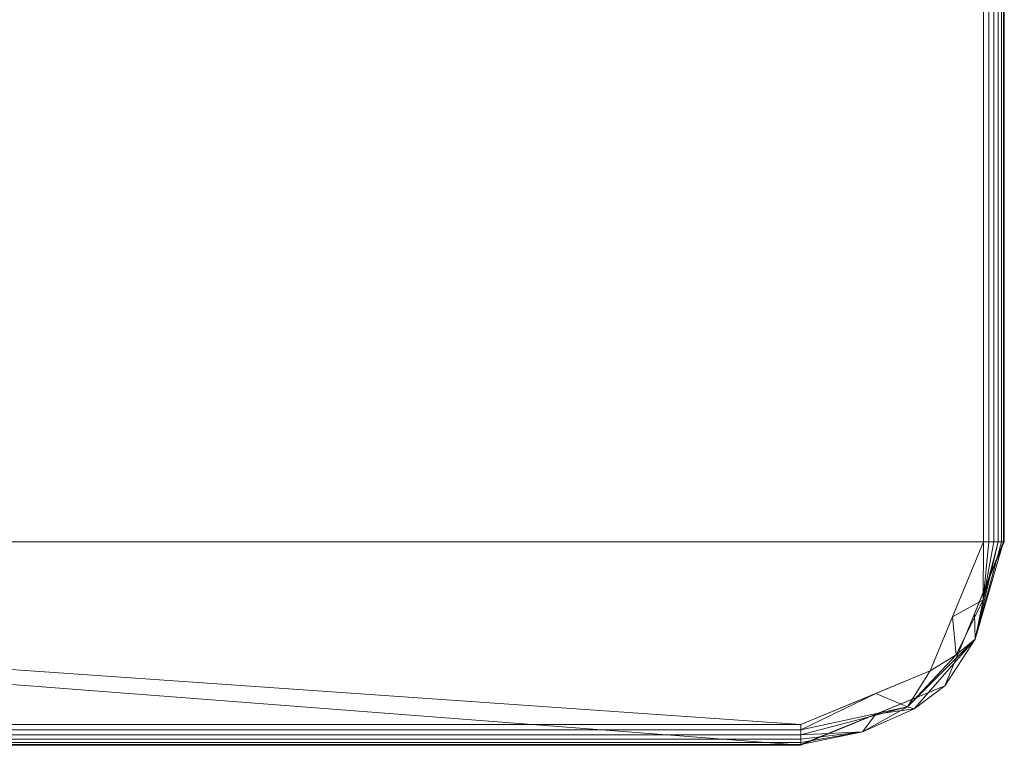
# Model space of a CAD drawing. Header units: millimetres. Extents: x -70 to 70, y -98 to 85.
# Tile 247 of 256: x 22 to 70, y -85 to -49. Entities that reach past the tile are written whole.
import ezdxf

# ---------------------------------------------------------------- set-up
doc = ezdxf.new("R2010")
doc.units = ezdxf.units.MM
doc.layers.add('M-520-M_DRAINAGE_FW', color=2, linetype='Continuous', lineweight=30)

# ---------------------------------------------------------------- blocks, each defined once
blk = doc.blocks.new('FFAS1622-708500ZC0 - Kastello Concealed Shower Mixer W_o U-Box-3842-3D View 1')
at = {"layer": 'M-520-M_DRAINAGE_FW', "lineweight": 9}
mesh = blk.add_polyface(dxfattribs=at)
corners = [(-60, -85), (-67.071, -82.071), (-70, -75), (-70, 75), (-67.071, 82.071), (-60, 85), (60, 85), (67.071, 82.071), (70, 75), (70, -75), (67.071, -82.071), (60, -85)]
mesh.append_faces([[corners[k] for k in face] for face in [(3, 8, 9, 2)]], dxfattribs={"vtx0": -1, "vtx2": -1})
mesh.append_faces([[corners[k] for k in face] for face in [(6, 7, 8, 5), (0, 1, 2, 11)]], dxfattribs={"vtx2": -1})
mesh.append_faces([[corners[k] for k in face] for face in [(3, 4, 5, 8), (9, 10, 11, 2)]], dxfattribs={"vtx2": -1, "vtx3": -1})
mesh = blk.add_polyface(dxfattribs=at)
corners = [(-68.976, -75, 10), (-66.347, -81.347, 10), (-60, -83.976, 10), (60, -83.976, 10), (66.347, -81.347, 10), (68.976, -75, 10), (68.976, 75, 10), (66.347, 81.347, 10), (60, 83.976, 10), (-60, 83.976, 10), (-66.347, 81.347, 10), (-68.976, 75, 10)]
mesh.append_faces([[corners[k] for k in face] for face in [(5, 6, 11, 0)]], dxfattribs={"vtx1": -1, "vtx3": -1})
mesh.append_faces([[corners[k] for k in face] for face in [(9, 10, 11, 6), (3, 4, 5, 0)]], dxfattribs={"vtx2": -1, "vtx3": -1})
mesh.append_faces([[corners[k] for k in face] for face in [(6, 7, 8, 9), (0, 1, 2, 3)]], dxfattribs={"vtx3": -1})
mesh = blk.add_polyface(dxfattribs=at)
corners = [(68.976, -75, 10), (69.241, -75, 9.965), (69.488, -75, 9.863), (69.7, -75, 9.7), (69.863, -75, 9.488), (69.965, -75, 9.241), (70, -75, 8.976), (70, 75, 8.976), (69.965, 75, 9.241), (69.863, 75, 9.488), (69.7, 75, 9.7), (69.488, 75, 9.863), (69.241, 75, 9.965), (68.976, 75, 10)]
mesh.append_faces([[corners[k] for k in face] for face in [(7, 8, 5, 6)]], dxfattribs={"vtx1": -1})
mesh.append_faces([[corners[k] for k in face] for face in [(8, 9, 4, 5), (3, 4, 9, 10), (11, 12, 1, 2), (2, 3, 10, 11)]], dxfattribs={"vtx1": -1, "vtx3": -1})
mesh.append_faces([[corners[k] for k in face] for face in [(12, 13, 0, 1)]], dxfattribs={"vtx3": -1})
mesh = blk.add_polyface(dxfattribs=at)
corners = [(70, -75, 8.976), (70, -75), (70, 75), (70, 75, 8.976)]
mesh.append_faces([[corners[k] for k in face] for face in [(0, 1, 2, 3)]])
mesh = blk.add_polyface(dxfattribs=at)
corners = [(60, -85, 8.976), (60, -85), (67.071, -82.071), (70, -75), (70, -75, 8.976), (67.071, -82.071, 8.976)]
mesh.append_faces([[corners[k] for k in face] for face in [(5, 0, 1, 2), (2, 3, 4, 5)]], dxfattribs={"vtx3": -1})
mesh = blk.add_polyface(dxfattribs=at)
corners = [(60, -83.976, 10), (60, -84.241, 9.965), (60, -84.488, 9.863), (60, -84.7, 9.7), (60, -84.863, 9.488), (60, -84.965, 9.241), (60, -85, 8.976), (67.071, -82.071, 8.976), (70, -75, 8.976), (69.965, -75, 9.241), (69.863, -75, 9.488), (69.7, -75, 9.7), (69.488, -75, 9.863), (69.241, -75, 9.965), (68.976, -75, 10), (66.347, -81.347, 10), (65.233, -83.105, 9.749), (68.567, -79.786, 9.565), (63.687, -83.473, 8.976), (63.687, -82.449, 10), (67.449, -78.687, 10), (67.633, -80.557, 9.888), (68.963, -77.85, 9.906), (65.567, -83.214, 9.365), (63.029, -84.34, 9.558), (68.536, -78.536, 8.976)]
mesh.append_faces([[corners[k] for k in face] for face in [(7, 23, 18)]], dxfattribs={"vtx0": -1, "vtx1": -1})
mesh.append_faces([[corners[k] for k in face] for face in [(24, 5, 18), (23, 17, 16), (21, 16, 17), (16, 19, 1), (24, 18, 23), (24, 16, 2), (24, 23, 16), (17, 11, 22), (17, 22, 21), (17, 23, 7), (22, 20, 21), (17, 25, 9), (16, 21, 15)]], dxfattribs={"vtx0": -1, "vtx1": -1, "vtx2": -1})
mesh.append_faces([[corners[k] for k in face] for face in [(17, 10, 11), (16, 1, 2), (24, 3, 4), (24, 2, 3), (22, 11, 12), (24, 4, 5), (22, 12, 13), (22, 13, 14), (17, 7, 25)]], dxfattribs={"vtx0": -1, "vtx2": -1})
mesh.append_faces([[corners[k] for k in face] for face in [(8, 9, 25)]], dxfattribs={"vtx1": -1})
mesh.append_faces([[corners[k] for k in face] for face in [(15, 19, 16), (9, 10, 17), (20, 15, 21), (14, 20, 22)]], dxfattribs={"vtx1": -1, "vtx2": -1})
mesh.append_faces([[corners[k] for k in face] for face in [(19, 0, 1), (5, 6, 18)]], dxfattribs={"vtx2": -1})
mesh = blk.add_polyface(dxfattribs=at)
corners = [(-60, -83.976, 10), (-60, -84.241, 9.965), (-60, -84.488, 9.863), (-60, -84.7, 9.7), (-60, -84.863, 9.488), (-60, -84.965, 9.241), (-60, -85, 8.976), (60, -85, 8.976), (60, -84.965, 9.241), (60, -84.863, 9.488), (60, -84.7, 9.7), (60, -84.488, 9.863), (60, -84.241, 9.965), (60, -83.976, 10)]
mesh.append_faces([[corners[k] for k in face] for face in [(7, 8, 5, 6)]], dxfattribs={"vtx1": -1})
mesh.append_faces([[corners[k] for k in face] for face in [(8, 9, 4, 5), (3, 4, 9, 10), (11, 12, 1, 2), (2, 3, 10, 11)]], dxfattribs={"vtx1": -1, "vtx3": -1})
mesh.append_faces([[corners[k] for k in face] for face in [(12, 13, 0, 1)]], dxfattribs={"vtx3": -1})
mesh = blk.add_polyface(dxfattribs=at)
corners = [(-60, -85, 8.976), (-60, -85), (60, -85), (60, -85, 8.976)]
mesh.append_faces([[corners[k] for k in face] for face in [(0, 1, 2, 3)]])

msp = doc.modelspace()

# ---------------------------------------------------------------- block references
at = {"layer": 'M-520-M_DRAINAGE_FW', "lineweight": 9}
msp.add_blockref('FFAS1622-708500ZC0 - Kastello Concealed Shower Mixer W_o U-Box-3842-3D View 1', (0, 0), dxfattribs=at)

doc.saveas('drawing.dxf')
